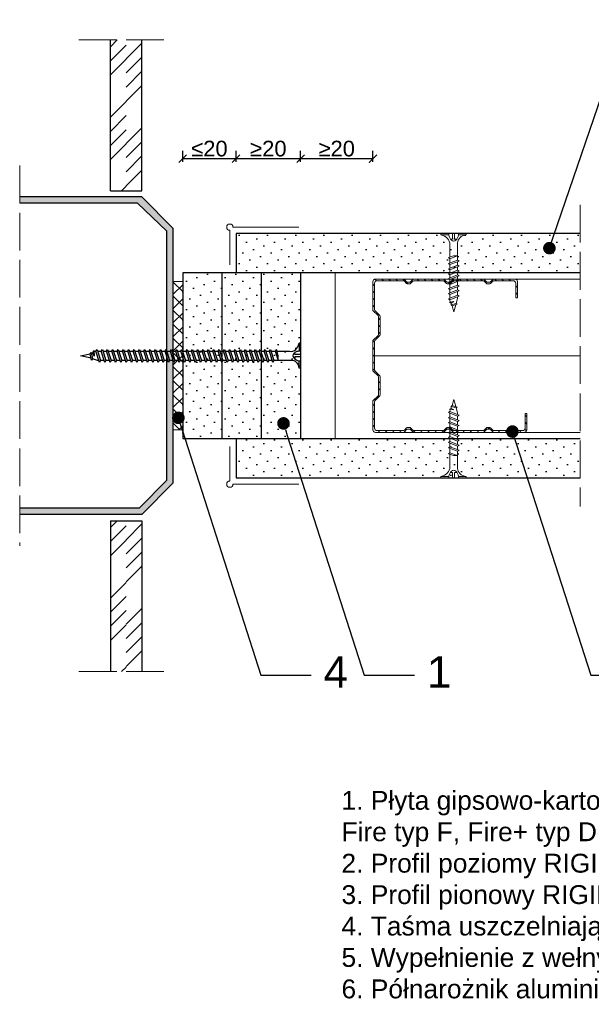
# Model space of a CAD drawing. Header units: millimetres. Extents: x 1745 to 2186, y 1249 to 1563.
# Tile 1 of 2: x 1745 to 1927, y 1249 to 1563. Entities that reach past the tile are written whole.
import ezdxf
from ezdxf import colors
from ezdxf.entities.mleader import LeaderData, LeaderLine
from ezdxf.math import Vec2, Vec3

# ---------------------------------------------------------------- set-up
doc = ezdxf.new("R2010")
doc.units = ezdxf.units.MM
doc.linetypes.add('ACAD_ISO02W100', pattern=[15, 12, -3])
for name, color, linetype, lineweight in [('_ISOVER WELNA', 7, 'BATTING', 9), ('_RIGIPS AKCESORIA', 7, 'Continuous', 18), ('_RIGIPS G-K', 7, 'Continuous', 25), ('_RIGIPS PROFIL', 7, 'Continuous', 18), ('KRESKOWANIE', 7, 'Continuous', 9), ('OPISY', 7, 'Continuous', 9), ('PRZERYWANA', 7, 'ACAD_ISO02W100', 9), ('WYMIARY', 7, 'Continuous', 25)]:
    doc.layers.add(name, color=color, linetype=linetype, lineweight=lineweight)
doc.layers.add('_Rigips_Akcesoria', color=7, linetype='Continuous')
doc.styles.get("Standard").update_dxf_attribs({"font": 'arial.ttf'})
doc.linetypes.add('BATTING', pattern='A,0.00254,-2.54,[134,ltypeshp.shx,S=2.54,R=0,X=-2.54,Y=0],-5.08,[134,ltypeshp.shx,S=2.54,R=180,X=2.54,Y=0],-2.54', length=10.16254)
doc.dimstyles.new('ISO-25', dxfattribs={"dimtxt": 5, "dimasz": 2.5, "dimexe": 2.5, "dimexo": 0.625, "dimtad": 1, "dimtxsty": 'Standard', "dimblk": 'ARCHTICK', "dimcen": 2.5, "dimadec": 0, "dimazin": 0, "dimtfac": 1, "dimtmove": 0, "dimatfit": 3, "dimfxl": 1, "dimfxlon": 1, "dimarcsym": 0})

# ---------------------------------------------------------------- blocks, each defined once
blk = doc.blocks.new('CW 50 ULTRASTIL')
h = blk.add_hatch()
h.set_pattern_fill('ANSI31', color=256, scale=0.5, style=0)
h.paths.add_polyline_path([(28.56, 40.65, -0.198912), (28.71, 41), (30.21, 42.51, 0.198912), (30.36, 42.86), (30.36, 48.45, 0.198912), (30.21, 48.8), (28.71, 50.31, -0.198912), (28.56, 50.66), (28.56, 59.85, -0.198912), (28.71, 60.2), (30.21, 61.71, 0.198912), (30.36, 62.06), (30.36, 67.65, 0.198912), (30.21, 68), (28.71, 69.51, -0.198912), (28.56, 69.86), (28.56, 78.31, -0.414214), (29.36, 79.11), (37.68, 79.11, -0.198912), (38.04, 78.96), (38.74, 78.25, 0.198912), (39.1, 78.11), (39.68, 78.11, 0.198912), (40.04, 78.25), (40.74, 78.96, -0.198912), (41.1, 79.11), (50.38, 79.11, -0.198912), (50.74, 78.96), (51.44, 78.25, 0.198912), (51.8, 78.11), (52.38, 78.11, 0.198912), (52.74, 78.25), (53.44, 78.96, -0.198912), (53.8, 79.11), (63.08, 79.11, -0.198912), (63.44, 78.96), (64.14, 78.25, 0.198912), (64.5, 78.11), (65.08, 78.11, 0.198912), (65.44, 78.25), (66.14, 78.96, -0.198912), (66.5, 79.11), (75.66, 79.11, -0.414214), (76.46, 78.31), (76.46, 73.66), (77.01, 73.66), (77.01, 78.86, 0.414214), (76.21, 79.66), (66.5, 79.66, 0.198912), (66.14, 79.51), (65.44, 78.8, -0.198912), (65.08, 78.66), (64.5, 78.66, -0.198912), (64.14, 78.8), (63.44, 79.51, 0.198912), (63.08, 79.66), (53.8, 79.66, 0.198912), (53.44, 79.51), (52.74, 78.8, -0.198912), (52.38, 78.66), (51.8, 78.66, -0.198912), (51.44, 78.8), (50.74, 79.51, 0.198912), (50.38, 79.66), (41.1, 79.66, 0.198912), (40.74, 79.51), (40.04, 78.8, -0.198912), (39.68, 78.66), (39.1, 78.66, -0.198912), (38.74, 78.8), (38.04, 79.51, 0.198912), (37.68, 79.66), (28.81, 79.66, 0.414214), (28.01, 78.86), (28.01, 69.86, 0.198912), (28.16, 69.51), (29.66, 68, -0.198912), (29.81, 67.65), (29.81, 62.06, -0.198912), (29.66, 61.71), (28.16, 60.2, 0.198912), (28.01, 59.85), (28.01, 50.66, 0.198912), (28.16, 50.31), (29.66, 48.8, -0.198912), (29.81, 48.45), (29.81, 42.86, -0.198912), (29.66, 42.51), (28.16, 41, 0.198912), (28.01, 40.65), (28.01, 31.66, 0.414214), (28.81, 30.86), (37.68, 30.86, 0.198912), (38.04, 31), (38.74, 31.71, -0.198912), (39.1, 31.86), (39.68, 31.86, -0.198912), (40.04, 31.71), (40.74, 31, 0.198912), (41.1, 30.86), (50.38, 30.86, 0.198912), (50.74, 31), (51.44, 31.71, -0.198912), (51.8, 31.86), (52.38, 31.86, -0.198912), (52.74, 31.71), (53.44, 31, 0.198912), (53.8, 30.86), (63.08, 30.86, 0.198912), (63.44, 31), (64.14, 31.71, -0.198912), (64.5, 31.86), (65.08, 31.86, -0.198912), (65.44, 31.71), (66.14, 31, 0.198912), (66.5, 30.86), (73.21, 30.86, 0.414214), (74.01, 31.66), (74.01, 36.86), (73.46, 36.86), (73.46, 32.21, -0.414214), (72.66, 31.41), (66.5, 31.41, -0.198912), (66.14, 31.55), (65.44, 32.26, 0.198912), (65.08, 32.41), (64.5, 32.41, 0.198912), (64.14, 32.26), (63.44, 31.55, -0.198912), (63.08, 31.41), (53.8, 31.41, -0.198912), (53.44, 31.55), (52.74, 32.26, 0.198912), (52.38, 32.41), (51.8, 32.41, 0.198912), (51.44, 32.26), (50.74, 31.55, -0.198912), (50.38, 31.41), (41.1, 31.41, -0.198912), (40.74, 31.55), (40.04, 32.26, 0.198912), (39.68, 32.41), (39.1, 32.41, 0.198912), (38.74, 32.26), (38.04, 31.55, -0.198912), (37.68, 31.41), (29.36, 31.41, -0.414214), (28.56, 32.21)])
at = {"layer": '_RIGIPS PROFIL'}
for p, q in [((28.01, 78.86), (28.01, 69.86)), ((37.68, 79.66), (28.81, 79.66)), ((37.68, 79.11), (29.36, 79.11)), ((38.04, 79.51), (38.74, 78.8)), ((38.04, 78.96), (38.74, 78.25)), ((39.68, 78.66), (39.1, 78.66)), ((40.74, 79.51), (40.04, 78.8)), ((40.74, 78.96), (40.04, 78.25)), ((50.38, 79.66), (41.1, 79.66)), ((50.38, 79.11), (41.1, 79.11)), ((50.74, 79.51), (51.44, 78.8)), ((50.74, 78.96), (51.44, 78.25)), ((52.38, 78.66), (51.8, 78.66)), ((53.44, 79.51), (52.74, 78.8)), ((53.44, 78.96), (52.74, 78.25)), ((53.8, 79.66), (63.08, 79.66)), ((53.8, 79.11), (63.08, 79.11)), ((63.44, 79.51), (64.14, 78.8)), ((63.44, 78.96), (64.14, 78.25)), ((65.08, 78.66), (64.5, 78.66)), ((66.14, 79.51), (65.44, 78.8)), ((66.14, 78.96), (65.44, 78.25)), ((76.21, 79.66), (66.5, 79.66)), ((75.66, 79.11), (66.5, 79.11)), ((77.01, 73.66), (77.01, 78.86)), ((28.56, 78.31), (28.56, 69.86)), ((39.68, 78.11), (39.1, 78.11)), ((52.38, 78.11), (51.8, 78.11)), ((65.08, 78.11), (64.5, 78.11)), ((76.46, 73.66), (76.46, 78.31)), ((76.46, 73.66), (77.01, 73.66)), ((29.66, 68), (28.16, 69.51)), ((30.21, 68), (28.71, 69.51)), ((29.81, 67.65), (29.81, 62.06)), ((30.36, 67.65), (30.36, 62.06)), ((28.01, 59.85), (28.01, 50.66)), ((29.66, 61.71), (28.16, 60.2)), ((28.56, 59.85), (28.56, 50.66)), ((30.21, 61.71), (28.71, 60.2)), ((29.66, 48.8), (28.16, 50.31)), ((30.21, 48.8), (28.71, 50.31)), ((29.81, 42.86), (29.81, 48.45)), ((30.36, 42.86), (30.36, 48.45)), ((29.66, 42.51), (28.16, 41)), ((30.21, 42.51), (28.71, 41)), ((28.01, 31.66), (28.01, 40.65)), ((28.56, 32.21), (28.56, 40.65)), ((73.46, 36.86), (73.46, 32.21)), ((73.46, 36.86), (74.01, 36.86)), ((74.01, 36.86), (74.01, 31.66)), ((37.68, 31.41), (29.36, 31.41)), ((38.04, 31.55), (38.74, 32.26)), ((38.04, 31), (38.74, 31.71)), ((39.68, 32.41), (39.1, 32.41)), ((39.68, 31.86), (39.1, 31.86)), ((40.74, 31.55), (40.04, 32.26)), ((40.74, 31), (40.04, 31.71)), ((50.38, 31.41), (41.1, 31.41)), ((50.74, 31.55), (51.44, 32.26)), ((50.74, 31), (51.44, 31.71)), ((52.38, 32.41), (51.8, 32.41)), ((52.38, 31.86), (51.8, 31.86)), ((53.44, 31.55), (52.74, 32.26)), ((53.44, 31), (52.74, 31.71)), ((53.8, 31.41), (63.08, 31.41)), ((63.44, 31.55), (64.14, 32.26)), ((63.44, 31), (64.14, 31.71)), ((65.08, 32.41), (64.5, 32.41)), ((65.08, 31.86), (64.5, 31.86)), ((66.14, 31.55), (65.44, 32.26)), ((66.14, 31), (65.44, 31.71)), ((72.66, 31.41), (66.5, 31.41)), ((37.68, 30.86), (28.81, 30.86)), ((50.38, 30.86), (41.1, 30.86)), ((53.8, 30.86), (63.08, 30.86)), ((73.21, 30.86), (66.5, 30.86))]:
    blk.add_line(p, q, dxfattribs=at)
for centre, radius, start, end in [((28.81, 78.86), 0.8, 90, 180), ((29.36, 78.31), 0.8, 90, 180), ((37.68, 79.16), 0.5, 45, 90), ((37.68, 78.61), 0.5, 45, 90), ((39.1, 79.16), 0.5, 225, 270), ((39.68, 79.16), 0.5, 270, 315), ((41.1, 79.16), 0.5, 90, 135), ((41.1, 78.61), 0.5, 90, 135), ((50.38, 79.16), 0.5, 45, 90), ((50.38, 78.61), 0.5, 45, 90), ((51.8, 79.16), 0.5, 225, 270), ((52.38, 79.16), 0.5, 270, 315), ((53.8, 79.16), 0.5, 90, 135), ((53.8, 78.61), 0.5, 90, 135), ((63.08, 79.16), 0.5, 45, 90), ((63.08, 78.61), 0.5, 45, 90), ((64.5, 79.16), 0.5, 225, 270), ((65.08, 79.16), 0.5, 270, 315), ((66.5, 79.16), 0.5, 90, 135), ((66.5, 78.61), 0.5, 90, 135), ((75.66, 78.31), 0.8, 0, 90), ((76.21, 78.86), 0.8, 0, 90), ((39.1, 78.61), 0.5, 225, 270), ((39.68, 78.61), 0.5, 270, 315), ((51.8, 78.61), 0.5, 225, 270), ((52.38, 78.61), 0.5, 270, 315), ((64.5, 78.61), 0.5, 225, 270), ((65.08, 78.61), 0.5, 270, 315), ((28.51, 69.86), 0.5, 180, 225), ((29.06, 69.86), 0.5, 180, 225), ((29.31, 67.65), 0.5, 0, 45), ((29.86, 67.65), 0.5, 0, 45), ((28.51, 59.85), 0.5, 135, 180), ((29.06, 59.85), 0.5, 135, 180), ((29.31, 62.06), 0.5, 315, 0), ((29.86, 62.06), 0.5, 315, 0), ((28.51, 50.66), 0.5, 180, 225), ((29.06, 50.66), 0.5, 180, 225), ((29.31, 48.45), 0.5, 0, 45), ((29.86, 48.45), 0.5, 0, 45), ((28.51, 40.65), 0.5, 135, 180), ((29.06, 40.65), 0.5, 135, 180), ((29.31, 42.86), 0.5, 315, 0), ((29.86, 42.86), 0.5, 315, 0), ((28.81, 31.66), 0.8, 180, 270), ((29.36, 32.21), 0.8, 180, 270), ((37.68, 31.91), 0.5, 270, 315), ((39.1, 31.91), 0.5, 90, 135), ((39.1, 31.36), 0.5, 90, 135), ((39.68, 31.91), 0.5, 45, 90), ((39.68, 31.36), 0.5, 45, 90), ((41.1, 31.91), 0.5, 225, 270), ((50.38, 31.91), 0.5, 270, 315), ((51.8, 31.91), 0.5, 90, 135), ((51.8, 31.36), 0.5, 90, 135), ((52.38, 31.91), 0.5, 45, 90), ((52.38, 31.36), 0.5, 45, 90), ((53.8, 31.91), 0.5, 225, 270), ((63.08, 31.91), 0.5, 270, 315), ((64.5, 31.91), 0.5, 90, 135), ((64.5, 31.36), 0.5, 90, 135), ((65.08, 31.91), 0.5, 45, 90), ((65.08, 31.36), 0.5, 45, 90), ((66.5, 31.91), 0.5, 225, 270), ((72.66, 32.21), 0.8, 270, 0), ((73.21, 31.66), 0.8, 270, 0), ((37.68, 31.36), 0.5, 270, 315), ((41.1, 31.36), 0.5, 225, 270), ((50.38, 31.36), 0.5, 270, 315), ((53.8, 31.36), 0.5, 225, 270), ((63.08, 31.36), 0.5, 270, 315), ((66.5, 31.36), 0.5, 225, 270)]:
    blk.add_arc(centre, radius, start, end, dxfattribs=at)
blk = doc.blocks.new('TN 25')
at = {"layer": '_RIGIPS AKCESORIA'}
for p, q in [((0, -0.84), (0, 7.16)), ((0, 7.16), (0.46, 7.16)), ((0.46, 7.16), (0.46, 4.78)), ((0.46, 4.78), (0, 4.78)), ((0, 3.5), (1.77, 3.5)), ((1.77, 3.5), (1.77, 4.2)), ((3.02, 4.46), (8.47, 4.46)), ((7.12, 4.46), (7.12, 3.18)), ((8.03, 2.01), (7.12, 4.46)), ((7.12, 3.18), (7.65, 1.53)), ((8.47, 4.46), (8.79, 5)), ((9.61, 1.51), (8.47, 4.46)), ((8.79, 5), (9.93, 2.01)), ((9, 4.46), (10.1, 4.46)), ((10.1, 4.46), (10.41, 5)), ((11.23, 1.51), (10.1, 4.46)), ((10.41, 5), (11.56, 2.01)), ((10.62, 4.46), (11.67, 4.46)), ((11.67, 4.46), (11.99, 5)), ((12.81, 1.51), (11.67, 4.46)), ((11.99, 5), (13.14, 2.01)), ((12.2, 4.46), (13.21, 4.46)), ((13.21, 4.46), (13.52, 5)), ((14.34, 1.51), (13.21, 4.46)), ((13.52, 5), (14.67, 2.01)), ((13.73, 4.46), (14.8, 4.46)), ((14.8, 4.46), (15.12, 5)), ((15.94, 1.51), (14.8, 4.46)), ((15.12, 5), (16.26, 2.01)), ((15.33, 4.46), (16.42, 4.46)), ((16.42, 4.46), (16.73, 5)), ((17.55, 1.51), (16.42, 4.46)), ((16.73, 5), (17.88, 2.01)), ((16.94, 4.46), (17.99, 4.46)), ((17.99, 4.46), (18.31, 5)), ((19.13, 1.51), (17.99, 4.46)), ((18.31, 5), (19.45, 2.01)), ((18.52, 4.46), (19.68, 4.46)), ((19.68, 4.46), (20, 5)), ((20.82, 1.51), (19.68, 4.46)), ((20, 5), (21.14, 2.01)), ((20.21, 4.46), (20.7, 4.46)), ((20.7, 4.46), (22.28, 3.98)), ((21.85, 1.83), (21.67, 3.28)), ((21.67, 3.28), (22.14, 2.4)), ((22.28, 3.98), (22.56, 4.37)), ((22.7, 2.36), (22.28, 3.98)), ((22.56, 4.37), (23.03, 2.71)), ((22.71, 3.85), (25, 3.24)), ((25, 3.24), (23.03, 2.71)), ((0, 2.83), (1.77, 2.83)), ((0.46, 1.64), (0, 1.64)), ((0.46, -0.84), (0.46, 1.64)), ((1.77, 2.83), (1.77, 2.18)), ((7.49, 2.01), (3.55, 2.01)), ((7.65, 1.53), (8.03, 2.01)), ((9.41, 2.01), (8.03, 2.01)), ((9.93, 2.01), (9.61, 1.51)), ((11.04, 2.01), (9.93, 2.01)), ((11.56, 2.01), (11.23, 1.51)), ((12.61, 2.01), (11.56, 2.01)), ((13.14, 2.01), (12.81, 1.51)), ((14.15, 2.01), (13.14, 2.01)), ((14.67, 2.01), (14.34, 1.51)), ((15.74, 2.01), (14.67, 2.01)), ((16.26, 2.01), (15.94, 1.51)), ((17.36, 2.01), (16.26, 2.01)), ((17.88, 2.01), (17.55, 1.51)), ((18.93, 2.01), (17.88, 2.01)), ((19.45, 2.01), (19.13, 1.51)), ((19.45, 2.01), (20.62, 2.01)), ((21.14, 2.01), (20.82, 1.51)), ((21.14, 2.01), (21.81, 2.12)), ((22.14, 2.4), (21.85, 1.83)), ((22.7, 2.36), (22.14, 2.4)), ((23.03, 2.71), (22.7, 2.36)), ((0, -0.84), (0.46, -0.84))]:
    blk.add_line(p, q, dxfattribs=at)
for centre, major_axis, ratio, start_param, end_param in [((3.09, 7.67), (0.17, 3.2), 0.826134, 1.773653, 3.180586), ((-0.04, 0.9), (0, 3.93), 0.848176, -0.720942, -0.151112), ((1.66, 3.18), (0, 0.895), 0.848176, -1.552777, -0.720942), ((1.66, 3.18), (0, 0.895), 0.848176, 3.862535, 4.730408), ((3.37, -1.57), (0.28, 3.57), 0.832181, 0.035984, 1.430787), ((-2.73, 15.91), (0, 14.76), 0.848176, 3.399396, 3.475072), ((0.59, 4.62), (0, 2.81), 0.848176, 3.475072, 3.862535)]:
    blk.add_ellipse(centre, major_axis=major_axis, ratio=ratio, start_param=start_param, end_param=end_param, dxfattribs=at)
blk = doc.blocks.new('polnaroznik')
at = {"layer": '_RIGIPS AKCESORIA'}
for p, q in [((429.5, 44.15), (429.5, 55.15)), ((430.5, 56.15), (451.5, 56.15))]:
    blk.add_line(p, q, dxfattribs=at)
blk.add_arc((429.5, 56.15), 1, 0, 270, dxfattribs=at)
blk = doc.blocks.new('TN 70')
at = {"layer": '_Rigips_Akcesoria'}
for p, q in [((0, -0.84), (0, 7.16)), ((0, 7.16), (0.46, 7.16)), ((0.46, 7.16), (0.46, 4.78)), ((0.46, 4.78), (0, 4.78)), ((0, 3.5), (1.77, 3.5)), ((1.77, 3.5), (1.77, 4.2)), ((3.02, 4.72), (8.47, 4.72)), ((8.03, 1.78), (7.12, 4.72)), ((7.12, 4.72), (7.12, 3.19)), ((7.12, 3.19), (7.65, 1.21)), ((8.47, 4.72), (8.79, 5.37)), ((9.61, 1.17), (8.47, 4.72)), ((8.79, 5.37), (9.93, 1.78)), ((9, 4.72), (10.1, 4.72)), ((10.1, 4.72), (10.41, 5.37)), ((11.23, 1.17), (10.1, 4.72)), ((10.41, 5.37), (11.56, 1.78)), ((10.62, 4.72), (11.67, 4.72)), ((11.67, 4.72), (11.99, 5.37)), ((12.81, 1.17), (11.67, 4.72)), ((11.99, 5.37), (13.14, 1.78)), ((12.2, 4.72), (13.21, 4.72)), ((13.21, 4.72), (13.52, 5.37)), ((14.34, 1.17), (13.21, 4.72)), ((13.52, 5.37), (14.67, 1.78)), ((13.73, 4.72), (14.8, 4.72)), ((14.8, 4.72), (15.12, 5.37)), ((15.94, 1.17), (14.8, 4.72)), ((15.12, 5.37), (16.26, 1.78)), ((15.33, 4.72), (16.42, 4.72)), ((16.42, 4.72), (16.73, 5.37)), ((17.55, 1.17), (16.42, 4.72)), ((16.73, 5.37), (17.88, 1.78)), ((16.94, 4.72), (17.99, 4.72)), ((17.99, 4.72), (18.31, 5.37)), ((19.13, 1.17), (17.99, 4.72)), ((18.31, 5.37), (19.45, 1.78)), ((18.52, 4.72), (19.68, 4.72)), ((19.68, 4.72), (20, 5.37)), ((20.82, 1.17), (19.68, 4.72)), ((20, 5.37), (21.14, 1.78)), ((20.21, 4.72), (21.37, 4.72)), ((21.37, 4.72), (21.69, 5.37)), ((22.51, 1.17), (21.37, 4.72)), ((21.69, 5.37), (22.83, 1.78)), ((21.9, 4.72), (23.06, 4.72)), ((23.06, 4.72), (23.38, 5.37)), ((24.2, 1.17), (23.06, 4.72)), ((23.38, 5.37), (24.52, 1.78)), ((23.59, 4.72), (24.75, 4.72)), ((24.75, 4.72), (25.07, 5.37)), ((25.89, 1.17), (24.75, 4.72)), ((25.07, 5.37), (26.21, 1.78)), ((25.28, 4.72), (26.44, 4.72)), ((26.44, 4.72), (26.76, 5.37)), ((27.58, 1.17), (26.44, 4.72)), ((26.76, 5.37), (27.9, 1.78)), ((26.96, 4.72), (28.13, 4.72)), ((28.13, 4.72), (28.45, 5.37)), ((29.27, 1.17), (28.13, 4.72)), ((28.45, 5.37), (29.59, 1.78)), ((28.65, 4.72), (29.82, 4.72)), ((29.82, 4.72), (30.14, 5.37)), ((30.96, 1.17), (29.82, 4.72)), ((30.14, 5.37), (31.28, 1.78)), ((30.34, 4.72), (31.51, 4.72)), ((31.51, 4.72), (31.83, 5.37)), ((32.65, 1.17), (31.51, 4.72)), ((31.83, 5.37), (32.97, 1.78)), ((32.03, 4.72), (33.2, 4.72)), ((33.2, 4.72), (33.52, 5.37)), ((34.34, 1.17), (33.2, 4.72)), ((33.52, 5.37), (34.66, 1.78)), ((33.72, 4.72), (34.89, 4.72)), ((34.89, 4.72), (35.21, 5.37)), ((36.03, 1.17), (34.89, 4.72)), ((35.21, 5.37), (36.35, 1.78)), ((35.41, 4.72), (36.58, 4.72)), ((36.58, 4.72), (36.9, 5.37)), ((37.72, 1.17), (36.58, 4.72)), ((36.9, 5.37), (38.04, 1.78)), ((37.1, 4.72), (38.27, 4.72)), ((38.27, 4.72), (38.59, 5.37)), ((39.41, 1.17), (38.27, 4.72)), ((38.59, 5.37), (39.73, 1.78)), ((38.79, 4.72), (39.96, 4.72)), ((39.96, 4.72), (40.28, 5.37)), ((41.1, 1.17), (39.96, 4.72)), ((40.28, 5.37), (41.42, 1.78)), ((40.48, 4.72), (41.65, 4.72)), ((41.65, 4.72), (41.97, 5.37)), ((42.79, 1.17), (41.65, 4.72)), ((41.97, 5.37), (43.11, 1.78)), ((42.17, 4.72), (43.34, 4.72)), ((43.34, 4.72), (43.66, 5.37)), ((44.48, 1.17), (43.34, 4.72)), ((43.66, 5.37), (44.8, 1.78)), ((43.86, 4.72), (45.03, 4.72)), ((45.03, 4.72), (45.35, 5.37)), ((46.17, 1.17), (45.03, 4.72)), ((45.35, 5.37), (46.49, 1.78)), ((45.55, 4.72), (46.72, 4.72)), ((46.72, 4.72), (47.04, 5.37)), ((47.86, 1.17), (46.72, 4.72)), ((47.04, 5.37), (48.18, 1.78)), ((47.24, 4.72), (48.41, 4.72)), ((48.41, 4.72), (48.73, 5.37)), ((49.55, 1.17), (48.41, 4.72)), ((48.73, 5.37), (49.87, 1.78)), ((48.93, 4.72), (50.1, 4.72)), ((50.1, 4.72), (50.42, 5.37)), ((51.24, 1.17), (50.1, 4.72)), ((50.42, 5.37), (51.56, 1.78)), ((50.62, 4.72), (51.79, 4.72)), ((51.79, 4.72), (52.11, 5.37)), ((52.92, 1.17), (51.79, 4.72)), ((52.11, 5.37), (53.25, 1.78)), ((52.31, 4.72), (53.48, 4.72)), ((53.48, 4.72), (53.8, 5.37)), ((54.61, 1.17), (53.48, 4.72)), ((53.8, 5.37), (54.94, 1.78)), ((54, 4.72), (55.17, 4.72)), ((55.17, 4.72), (55.49, 5.37)), ((56.3, 1.17), (55.17, 4.72)), ((55.49, 5.37), (56.63, 1.78)), ((55.69, 4.72), (56.86, 4.72)), ((56.86, 4.72), (57.18, 5.37)), ((57.99, 1.17), (56.86, 4.72)), ((57.18, 5.37), (58.32, 1.78)), ((57.38, 4.72), (58.55, 4.72)), ((58.55, 4.72), (58.87, 5.37)), ((59.68, 1.17), (58.55, 4.72)), ((58.87, 5.37), (60.01, 1.78)), ((59.07, 4.72), (60.24, 4.72)), ((60.24, 4.72), (60.56, 5.37)), ((61.37, 1.17), (60.24, 4.72)), ((60.56, 5.37), (61.7, 1.78)), ((60.76, 4.72), (61.93, 4.72)), ((61.93, 4.72), (62.25, 5.37)), ((63.06, 1.17), (61.93, 4.72)), ((62.25, 5.37), (63.39, 1.78)), ((62.45, 4.72), (63.62, 4.72)), ((63.62, 4.72), (63.94, 5.37)), ((63.62, 4.72), (63.94, 5.37)), ((64.75, 1.17), (63.62, 4.72)), ((64.75, 1.17), (63.62, 4.72)), ((63.94, 5.37), (65.08, 1.78)), ((63.94, 5.37), (65.08, 1.78)), ((64.14, 4.72), (64.63, 4.72)), ((64.14, 4.72), (64.73, 4.72)), ((64.63, 4.72), (66.22, 4.15)), ((65.78, 1.56), (65.61, 3.31)), ((65.61, 3.31), (66.08, 2.25)), ((66.22, 4.15), (66.5, 4.61)), ((66.64, 2.2), (66.22, 4.15)), ((66.5, 4.61), (66.97, 2.62)), ((66.65, 3.99), (70, 3.26)), ((70, 3.26), (66.97, 2.62)), ((0, 2.83), (1.77, 2.83)), ((0.46, 1.64), (0, 1.64)), ((0.46, -0.84), (0.46, 1.64)), ((1.77, 2.83), (1.77, 2.18)), ((7.49, 1.78), (3.55, 1.78)), ((7.65, 1.21), (8.03, 1.78)), ((9.41, 1.78), (8.03, 1.78)), ((9.93, 1.78), (9.61, 1.17)), ((11.04, 1.78), (9.93, 1.78)), ((11.56, 1.78), (11.23, 1.17)), ((12.61, 1.78), (11.56, 1.78)), ((13.14, 1.78), (12.81, 1.17)), ((14.15, 1.78), (13.14, 1.78)), ((14.67, 1.78), (14.34, 1.17)), ((15.74, 1.78), (14.67, 1.78)), ((16.26, 1.78), (15.94, 1.17)), ((17.36, 1.78), (16.26, 1.78)), ((17.88, 1.78), (17.55, 1.17)), ((18.93, 1.78), (17.88, 1.78)), ((19.45, 1.78), (19.13, 1.17)), ((20.62, 1.78), (19.45, 1.78)), ((21.14, 1.78), (20.82, 1.17)), ((22.31, 1.78), (21.14, 1.78)), ((22.83, 1.78), (22.51, 1.17)), ((24, 1.78), (22.83, 1.78)), ((24.52, 1.78), (24.2, 1.17)), ((25.69, 1.78), (24.52, 1.78)), ((26.21, 1.78), (25.89, 1.17)), ((27.38, 1.78), (26.21, 1.78)), ((27.9, 1.78), (27.58, 1.17)), ((29.07, 1.78), (27.9, 1.78)), ((29.59, 1.78), (29.27, 1.17)), ((30.76, 1.78), (29.59, 1.78)), ((31.28, 1.78), (30.96, 1.17)), ((32.45, 1.78), (31.28, 1.78)), ((32.97, 1.78), (32.65, 1.17)), ((34.14, 1.78), (32.97, 1.78)), ((34.66, 1.78), (34.34, 1.17)), ((35.83, 1.78), (34.66, 1.78)), ((36.35, 1.78), (36.03, 1.17)), ((37.52, 1.78), (36.35, 1.78)), ((38.04, 1.78), (37.72, 1.17)), ((39.21, 1.78), (38.04, 1.78)), ((39.73, 1.78), (39.41, 1.17)), ((40.9, 1.78), (39.73, 1.78)), ((41.42, 1.78), (41.1, 1.17)), ((42.59, 1.78), (41.42, 1.78)), ((43.11, 1.78), (42.79, 1.17)), ((44.28, 1.78), (43.11, 1.78)), ((44.8, 1.78), (44.48, 1.17)), ((45.97, 1.78), (44.8, 1.78)), ((46.49, 1.78), (46.17, 1.17)), ((47.66, 1.78), (46.49, 1.78)), ((48.18, 1.78), (47.86, 1.17)), ((49.35, 1.78), (48.18, 1.78)), ((49.87, 1.78), (49.55, 1.17)), ((51.04, 1.78), (49.87, 1.78)), ((51.56, 1.78), (51.24, 1.17)), ((52.73, 1.78), (51.56, 1.78)), ((53.25, 1.78), (52.92, 1.17)), ((54.42, 1.78), (53.25, 1.78)), ((54.94, 1.78), (54.61, 1.17)), ((56.11, 1.78), (54.94, 1.78)), ((56.63, 1.78), (56.3, 1.17)), ((57.8, 1.78), (56.63, 1.78)), ((58.32, 1.78), (57.99, 1.17)), ((59.49, 1.78), (58.32, 1.78)), ((60.01, 1.78), (59.68, 1.17)), ((61.18, 1.78), (60.01, 1.78)), ((61.7, 1.78), (61.37, 1.17)), ((62.87, 1.78), (61.7, 1.78)), ((63.39, 1.78), (63.06, 1.17)), ((64.56, 1.78), (63.39, 1.78)), ((65.08, 1.78), (64.75, 1.17)), ((65.08, 1.78), (64.75, 1.17)), ((65.08, 1.78), (65.75, 1.91)), ((66.08, 2.25), (65.78, 1.56)), ((66.64, 2.2), (66.08, 2.25)), ((66.97, 2.62), (66.64, 2.2)), ((0, -0.84), (0.46, -0.84))]:
    blk.add_line(p, q, dxfattribs=at)
for centre, major_axis, ratio, start_param, end_param in [((3.09, 7.67), (1.22, 2.78), 0.837272, 2.095128, 3.598769), ((-0.04, 0.9), (0, 3.93), 0.848176, -0.720942, -0.151112), ((1.66, 3.18), (0, 0.895), 0.848176, -1.552777, -0.720942), ((1.66, 3.18), (0, 0.895), 0.848176, 3.862535, 4.730408), ((3.37, -1.57), (-0.73, 3.32), 0.858496, -0.312441, 1.16424), ((-2.73, 15.91), (0, 14.76), 0.848176, 3.399396, 3.475072), ((0.59, 4.62), (0, 2.81), 0.848176, 3.475072, 3.862535)]:
    blk.add_ellipse(centre, major_axis=major_axis, ratio=ratio, start_param=start_param, end_param=end_param, dxfattribs=at)
blk = doc.blocks.new('_Dot')
at = {"color": 0, "linetype": 'ByBlock', "lineweight": -2}
blk.add_line((-0.5, 0), (-1, 0), dxfattribs=at)
at = {"color": 0, "linetype": 'ByBlock', "const_width": 0.5}
blk.add_lwpolyline([(-0.25, 0, 1), (0.25, 0, 1)], format="xyb", close=True, dxfattribs=at)
blk = doc.blocks.new('_ArchTick')
at = {"color": 0, "linetype": 'ByBlock', "const_width": 0.15}
blk.add_lwpolyline([(-0.5, -0.5), (0.5, 0.5)], dxfattribs=at)
blk = doc.blocks.new('*D19')
at = {"layer": 'Defpoints', "color": 0, "transparency": 16777216}
for p in [(1814.13, 1518.47), (1834.63, 1473.37), (1814.13, 1472.66)]:
    blk.add_point(p, dxfattribs=at)
at = {"layer": 'WYMIARY', "color": 0, "lineweight": -2, "transparency": 16777216}
for p, q in [((1814.13, 1517.47), (1814.13, 1520.97)), ((1834.63, 1517.47), (1834.63, 1520.97)), ((1834.63, 1518.47), (1814.13, 1518.47))]:
    blk.add_line(p, q, dxfattribs=at)
at = {"layer": 'WYMIARY', "color": 0, "lineweight": -2, "transparency": 16777216, "xscale": 2.5, "yscale": 2.5, "zscale": 2.5, "rotation": 180}
blk.add_blockref('_ArchTick', (1814.13, 1518.47), dxfattribs=at)
at = {"layer": 'WYMIARY', "color": 0, "lineweight": -2, "transparency": 16777216, "xscale": 2.5, "yscale": 2.5, "zscale": 2.5}
blk.add_blockref('_ArchTick', (1834.63, 1518.47), dxfattribs=at)
at = {"layer": 'WYMIARY', "color": 0, "transparency": 16777216, "insert": (1824.38, 1521.65), "char_height": 5, "attachment_point": 5}
blk.add_mtext('≥20', dxfattribs=at)
blk = doc.blocks.new('*D20')
at = {"layer": 'Defpoints', "color": 0, "transparency": 16777216}
for p in [(1797.13, 1518.47), (1797.13, 1473.37), (1814.13, 1473.37)]:
    blk.add_point(p, dxfattribs=at)
at = {"layer": 'WYMIARY', "color": 0, "lineweight": -2, "transparency": 16777216}
for p, q in [((1797.13, 1517.47), (1797.13, 1520.97)), ((1814.13, 1517.47), (1814.13, 1520.97)), ((1814.13, 1518.47), (1797.13, 1518.47))]:
    blk.add_line(p, q, dxfattribs=at)
at = {"layer": 'WYMIARY', "color": 0, "lineweight": -2, "transparency": 16777216, "xscale": 2.5, "yscale": 2.5, "zscale": 2.5, "rotation": 180}
blk.add_blockref('_ArchTick', (1797.13, 1518.47), dxfattribs=at)
at = {"layer": 'WYMIARY', "color": 0, "lineweight": -2, "transparency": 16777216, "xscale": 2.5, "yscale": 2.5, "zscale": 2.5}
blk.add_blockref('_ArchTick', (1814.13, 1518.47), dxfattribs=at)
at = {"layer": 'WYMIARY', "color": 0, "transparency": 16777216, "insert": (1805.63, 1521.65), "char_height": 5, "attachment_point": 5}
blk.add_mtext('≤20', dxfattribs=at)
blk = doc.blocks.new('*D21')
at = {"layer": 'Defpoints', "color": 0, "transparency": 16777216}
for p in [(1834.63, 1518.47), (1834.63, 1471.26), (1857.63, 1470.57)]:
    blk.add_point(p, dxfattribs=at)
at = {"layer": 'WYMIARY', "color": 0, "lineweight": -2, "transparency": 16777216}
for p, q in [((1834.63, 1517.47), (1834.63, 1520.97)), ((1857.63, 1517.47), (1857.63, 1520.97)), ((1857.63, 1518.47), (1834.63, 1518.47))]:
    blk.add_line(p, q, dxfattribs=at)
at = {"layer": 'WYMIARY', "color": 0, "lineweight": -2, "transparency": 16777216, "xscale": 2.5, "yscale": 2.5, "zscale": 2.5, "rotation": 180}
blk.add_blockref('_ArchTick', (1834.63, 1518.47), dxfattribs=at)
at = {"layer": 'WYMIARY', "color": 0, "lineweight": -2, "transparency": 16777216, "xscale": 2.5, "yscale": 2.5, "zscale": 2.5}
blk.add_blockref('_ArchTick', (1857.63, 1518.47), dxfattribs=at)
at = {"layer": 'WYMIARY', "color": 0, "transparency": 16777216, "insert": (1846.13, 1521.65), "char_height": 5, "attachment_point": 5}
blk.add_mtext('≥20', dxfattribs=at)

msp = doc.modelspace()

# ---------------------------------------------------------------- hatches: boundary and pattern name
at = {"layer": '_RIGIPS G-K'}
h = msp.add_hatch(dxfattribs=at)
h.set_pattern_fill('ANSI34', color=256)
h.paths.add_polyline_path([(1779.128, 1556.275), (1774.128, 1556.275), (1774.128, 1508.275), (1779.128, 1508.275)])
h = msp.add_hatch(dxfattribs=at)
h.set_pattern_fill('ANSI34', color=256)
h.set_pattern_definition([(45, (0, 13.59), (-13.47038, 13.47038), []), (45, (4.49, 13.59), (-13.47038, 13.47038), []), (45, (8.98, 13.59), (-13.47038, 13.47038), []), (45, (13.47, 13.59), (-13.47038, 13.47038), [])])
h.paths.add_polyline_path([(1784.128, 1556.275), (1779.128, 1556.275), (1779.128, 1508.275), (1784.128, 1508.275)])
h = msp.add_hatch(color=256, dxfattribs=at)
h.dxf.hatch_style = 1
h.paths.add_polyline_path([(1784.128, 1506.275), (1745.275, 1506.275), (1745.275, 1504.275), (1782.714, 1504.275), (1792.128, 1495.413), (1792.128, 1416.104), (1783.3, 1407.275), (1745.275, 1407.275), (1745.275, 1405.275), (1784.128, 1405.275), (1794.128, 1415.275), (1794.128, 1496.275)])
h = msp.add_hatch(dxfattribs=at)
h.set_pattern_fill('DOTS', color=256, scale=2, angle=315, style=0)
h.paths.add_polyline_path([(1923.628, 1494.675), (1814.128, 1494.675), (1814.128, 1482.175), (1923.628, 1482.175)])
h = msp.add_hatch(dxfattribs=at)
h.set_pattern_fill('DOTS', color=256, scale=2, angle=315, style=0)
h.paths.add_polyline_path([(1834.628, 1482.175), (1822.128, 1482.175), (1822.128, 1429.375), (1834.628, 1429.375)])
h.paths.add_polyline_path([(1822.128, 1482.175), (1809.628, 1482.175), (1809.628, 1429.375), (1822.128, 1429.375)])
h.paths.add_polyline_path([(1809.628, 1482.175), (1797.128, 1482.175), (1797.128, 1429.375), (1809.628, 1429.375)])
h = msp.add_hatch(dxfattribs=at)
h.set_pattern_fill('DOTS', color=256, scale=2, angle=315, style=0)
h.paths.add_polyline_path([(1923.628, 1429.375), (1814.128, 1429.375), (1814.128, 1416.875), (1923.628, 1416.875)])
h = msp.add_hatch(dxfattribs=at)
h.set_pattern_fill('ANSI34', color=256)
h.set_pattern_definition([(45, (0, -153.034), (-13.47038, 13.47038), []), (45, (4.49, -153.034), (-13.47038, 13.47038), []), (45, (8.98, -153.034), (-13.47038, 13.47038), []), (45, (13.47, -153.034), (-13.47038, 13.47038), [])])
h.paths.add_polyline_path([(1779.128, 1403.241), (1774.128, 1403.241), (1774.128, 1355.241), (1779.128, 1355.241)])
h = msp.add_hatch(dxfattribs=at)
h.set_pattern_fill('ANSI34', color=256)
h.set_pattern_definition([(45, (0, -139.445), (-13.47038, 13.47038), []), (45, (4.49, -139.445), (-13.47038, 13.47038), []), (45, (8.98, -139.445), (-13.47038, 13.47038), []), (45, (13.47, -139.445), (-13.47038, 13.47038), [])])
h.paths.add_polyline_path([(1784.128, 1403.241), (1779.128, 1403.241), (1779.128, 1355.241), (1784.128, 1355.241)])
at = {"layer": 'KRESKOWANIE'}
h = msp.add_hatch(dxfattribs=at)
h.set_pattern_fill('ANSI37', color=256, style=0)
h.paths.add_polyline_path([(1797.128, 1479.375), (1794.128, 1479.375), (1794.128, 1432.175), (1797.128, 1432.175)])

# ---------------------------------------------------------------- linework, layer by layer
for p, q in [((1774.128, 1508.275), (1774.128, 1556.275)), ((1784.128, 1508.275), (1784.128, 1556.275)), ((1774.128, 1508.275), (1784.128, 1508.275)), ((1792.128, 1416.104), (1792.128, 1495.413)), ((1794.128, 1415.275), (1794.128, 1496.275)), ((1774.128, 1403.241), (1774.128, 1355.241)), ((1774.128, 1403.241), (1784.128, 1403.241)), ((1784.128, 1403.241), (1784.128, 1355.241))]:
    msp.add_line(p, q)
at = {"layer": '_ISOVER WELNA'}
msp.add_line((1845.628, 1429.375), (1845.628, 1482.175), dxfattribs=at)
at = {"layer": '_ISOVER WELNA', "ltscale": 2.4}
msp.add_line((1923.628, 1455.775), (1858.178, 1455.775), dxfattribs=at)
at = {"layer": '_RIGIPS AKCESORIA'}
for p, q in [((1797.128, 1479.375), (1794.128, 1479.375)), ((1797.128, 1432.175), (1794.128, 1432.175))]:
    msp.add_line(p, q, dxfattribs=at)
at = {"layer": '_RIGIPS G-K'}
for p, q in [((1784.128, 1506.275), (1745.275, 1506.275)), ((1782.714, 1504.275), (1745.275, 1504.275)), ((1782.714, 1504.275), (1792.128, 1495.413)), ((1784.128, 1506.275), (1794.128, 1496.275)), ((1923.628, 1494.675), (1814.128, 1494.675)), ((1814.128, 1494.675), (1814.128, 1482.175)), ((1923.628, 1482.175), (1797.128, 1482.175)), ((1797.128, 1482.175), (1797.128, 1429.375)), ((1809.628, 1482.175), (1809.628, 1429.375)), ((1822.128, 1482.175), (1822.128, 1429.375)), ((1834.628, 1482.175), (1834.628, 1429.375)), ((1794.128, 1417.775), (1794.128, 1430.275)), ((1797.128, 1429.375), (1923.628, 1429.375)), ((1814.128, 1429.375), (1814.128, 1416.875)), ((1814.128, 1416.875), (1923.628, 1416.875)), ((1792.128, 1416.104), (1783.3, 1407.275)), ((1794.128, 1415.275), (1784.128, 1405.275)), ((1783.3, 1407.275), (1745.275, 1407.275)), ((1784.128, 1405.275), (1745.275, 1405.275))]:
    msp.add_line(p, q, dxfattribs=at)
at = {"layer": '_RIGIPS PROFIL'}
for p, q in [((1858.428, 1480.175), (1923.628, 1480.175)), ((1858.428, 1431.375), (1923.628, 1431.375))]:
    msp.add_line(p, q, dxfattribs=at)
at = {"layer": 'PRZERYWANA'}
for p, q in [((1764.128, 1556.275), (1794.128, 1556.275)), ((1745.275, 1516.275), (1745.275, 1395.275)), ((1923.628, 1503.775), (1923.628, 1407.775)), ((1764.128, 1355.241), (1794.128, 1355.241))]:
    msp.add_line(p, q, dxfattribs=at)

# ---------------------------------------------------------------- block references
at = {"rotation": 180}
msp.add_blockref('TN 70', (1834.628, 1458.94), dxfattribs=at)
at = {"layer": '_RIGIPS AKCESORIA'}
msp.add_blockref('polnaroznik', (1382.627, 1440.525), dxfattribs=at)
at = {"layer": '_RIGIPS AKCESORIA', "rotation": 270}
msp.add_blockref('TN 25', (1880.136, 1494.675), dxfattribs=at)
at = {"layer": '_RIGIPS AKCESORIA', "xscale": -1}
for name, p, rotation in [('TN 25', (1880.136, 1416.875), 270), ('polnaroznik', (1382.627, 1471.025), 180)]:
    msp.add_blockref(name, p, dxfattribs=dict(at, rotation=rotation))
at = {"layer": '_RIGIPS PROFIL', "xscale": -1, "rotation": 180}
msp.add_blockref('CW 50 ULTRASTIL', (1829.618, 1511.033), dxfattribs=at)

# ---------------------------------------------------------------- texts
at = {"insert": (1847.652, 1317.256), "char_height": 6, "width": 265.40238, "attachment_point": 1}
msp.add_mtext('1. Płyta gipsowo-kartonowa RIGIPS PRO (4PRO) typ A, Hydro typ H2, Fire typ F, Fire+ typ DF lub Fire+ Hydro typ DFH2\\P2. Profil poziomy RIGIPS UW ULTRASTIL\\P3. Profil pionowy RIGIPS CW ULTRASTIL\\P4. Taśma uszczelniająca piankowa RIGIPS\\P5. Wypełnienie z wełny mineralnej szklanej lub skalnej\\P6. Półnarożnik aluminiowy', dxfattribs=at)

# ---------------------------------------------------------------- dimensions: what is measured, and where the dimension line sits
at = {"layer": 'WYMIARY'}
dim = msp.add_linear_dim(base=(1797.128, 1518.467), p1=(1814.128, 1473.368), p2=(1797.128, 1473.368), text='≤20', dimstyle='ISO-25', dxfattribs=at)
dim.commit()
dim.dimension.update_dxf_attribs({"geometry": '*D20', "text_midpoint": (1805.628, 1521.645)})
for base, p1, p2, picture, middle in [((1814.128, 1518.467), (1834.628, 1473.368), (1814.128, 1472.659), '*D19', (1824.378, 1521.645)), ((1834.628, 1518.467), (1857.628, 1470.568), (1834.628, 1471.259), '*D21', (1846.128, 1521.645))]:
    dim = msp.add_linear_dim(base=base, p1=p1, p2=p2, text='≥20', dimstyle='ISO-25', override={"dimtad": 3, "dimtmove": 2}, dxfattribs=at)
    dim.commit()
    dim.dimension.update_dxf_attribs({"geometry": picture, "text_midpoint": middle})

# ---------------------------------------------------------------- leaders
at = {"layer": 'OPISY'}
ml = msp.add_multileader_mtext('Standard', dxfattribs=at)
ml.set_content('1', color=256)
ml.set_leader_properties()
ml.set_arrow_properties(name='DOT')
ml.build(insert=Vec2(0, 0))
ctx = ml.context
ctx.base_point, ctx.char_height, ctx.landing_gap_size, ctx.plane_origin = Vec3(1952.588, 1556.704), 10, 4, Vec3(1759.999, 1700.364)
notes = []
notes.append((ctx, [(0, (1, 1, 0), (1936.588, 1556.704), (1, 0), 16, [(0, [(1913.795, 1489.992)], 0, [])])]))
ctx.mtext.insert, ctx.mtext.flow_direction = Vec3(1956.588, 1562.704), 5
ml = msp.add_multileader_mtext('Standard', dxfattribs=at)
ml.set_content('4', color=256)
ml.set_leader_properties()
ml.set_arrow_properties(name='DOT')
ml.build(insert=Vec2(0, 0))
ctx = ml.context
ctx.base_point, ctx.char_height, ctx.landing_gap_size, ctx.plane_origin = Vec3(1837.958, 1354.115), 10, 4, Vec3(1645.369, 1210.456)
notes.append((ctx, [(0, (1, 1, 0), (1821.958, 1354.115), (1, 0), 16, [(0, [(1795.755, 1435.984)], 0, [])])]))
ctx.mtext.insert, ctx.mtext.flow_direction = Vec3(1841.958, 1360.115), 5
ml = msp.add_multileader_mtext('Standard', dxfattribs=at)
ml.set_content('1', color=256)
ml.set_leader_properties()
ml.set_arrow_properties(name='DOT')
ml.build(insert=Vec2(0, 0))
ctx = ml.context
ctx.base_point, ctx.char_height, ctx.landing_gap_size, ctx.plane_origin = Vec3(1870.829, 1354.115), 10, 4, Vec3(1678.24, 1210.456)
notes.append((ctx, [(0, (1, 1, 0), (1854.829, 1354.115), (1, 0), 16, [(0, [(1829.192, 1434.225)], 0, [])])]))
ctx.mtext.insert, ctx.mtext.flow_direction = Vec3(1874.829, 1360.115), 5
ml = msp.add_multileader_mtext('Standard', dxfattribs=at)
ml.set_content('3', color=256)
ml.set_leader_properties()
ml.set_arrow_properties(name='DOT')
ml.build(insert=Vec2(0, 0))
ctx = ml.context
ctx.base_point, ctx.char_height, ctx.landing_gap_size, ctx.plane_origin = Vec3(1943.031, 1354.115), 10, 4, Vec3(1750.443, 1210.456)
notes.append((ctx, [(0, (1, 1, 0), (1927.031, 1354.115), (1, 0), 16, [(0, [(1902.027, 1431.618)], 0, [])])]))
ctx.mtext.insert, ctx.mtext.flow_direction = Vec3(1947.031, 1359.204), 5
for ctx, leaders in notes:
    for number, flags, end, landing, length, lines in leaders:
        leader = LeaderData()
        leader.index, (leader.has_last_leader_line, leader.has_dogleg_vector, leader.attachment_direction) = number, flags
        leader.last_leader_point, leader.dogleg_vector, leader.dogleg_length = Vec3(end), Vec3(landing), length
        for number, points, colour, breaks in lines:
            line = LeaderLine()
            line.index, line.vertices, line.color, line.breaks = number, Vec3.list(points), colors.encode_raw_color(colour), breaks
            leader.lines.append(line)
        ctx.leaders.append(leader)

doc.saveas('drawing.dxf')
